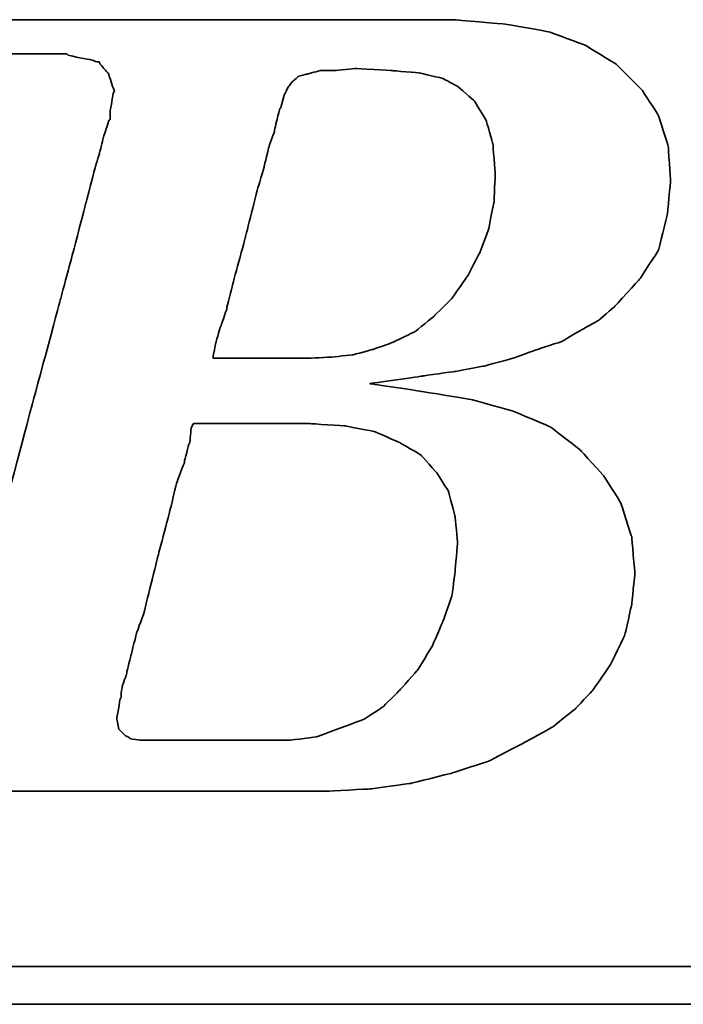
# Model space of a CAD drawing. Header units: millimetres. Extents: x -14 to 394, y 108 to 236.
# Tile 34 of 55: x 286.72 to 288.96, y 141.11 to 144.44. Entities that reach past the tile are written whole.
import ezdxf

# ---------------------------------------------------------------- set-up
doc = ezdxf.new("R2010")
doc.units = ezdxf.units.MM
doc.header["$LTSCALE"] = 0.15
doc.layers.add('DIM', color=4, linetype='CONTINUOUS')
doc.layers.add('layer 1', color=7, linetype='CONTINUOUS')

# ---------------------------------------------------------------- blocks, each defined once
blk = doc.blocks.new('TBI MOTION logo(完整正式版)')
at = {"layer": 'layer 1', "color": 22, "lineweight": 35}
for points, knots in [([(-64.65375, -6.86375), (-64.65375, -6.86375), (-64.84375, -7.29625), (-64.84375, -7.29625), (-64.84375, -7.29625), (-64.84375, -7.29625), (-64.86875, -7.34375), (-64.86875, -7.34375), (-64.86875, -7.34375), (-64.86875, -7.34375), (-64.86875, -7.36875), (-64.86875, -7.36875), (-64.86875, -7.36875), (-64.86875, -7.36875), (-65.15375, -7.65375), (-65.15375, -7.65375), (-65.15375, -7.65375), (-65.15375, -7.65375), (-65.17875, -7.65375), (-65.17875, -7.65375), (-65.17875, -7.65375), (-65.17875, -7.65375), (-65.20375, -7.67875), (-65.20375, -7.67875), (-65.20375, -7.67875), (-65.20375, -7.67875), (-65.58875, -7.87125), (-65.58875, -7.87125), (-65.58875, -7.87125), (-65.58875, -7.87125), (-65.63375, -7.87125), (-65.63375, -7.87125), (-65.63375, -7.87125), (-65.63375, -7.87125), (-65.65875, -7.89375), (-65.65875, -7.89375), (-65.65875, -7.89375), (-65.65875, -7.89375), (-66.09375, -7.94375), (-66.09375, -7.94375), (-66.09375, -7.94375), (-66.09375, -7.94375), (-66.11375, -7.94375), (-66.11375, -7.94375), (-66.11375, -7.94375), (-66.11375, -7.94375), (-66.16375, -7.94375), (-66.16375, -7.94375), (-66.16375, -7.94375), (-66.16375, -7.94375), (-66.30875, -7.94375), (-66.30875, -7.94375), (-66.30875, -7.94375), (-66.30875, -7.94375), (-66.69375, -7.94375), (-66.69375, -7.94375), (-66.69375, -7.94375), (-66.69375, -7.94375), (-67.07375, -7.94375), (-67.07375, -7.94375), (-67.07375, -7.94375), (-67.07375, -7.94375), (-67.12375, -7.94375), (-67.12375, -7.94375), (-67.12375, -7.94375), (-67.12375, -7.94375), (-67.12375, -7.96625), (-67.12375, -7.96625), (-67.12375, -7.96625), (-67.12375, -7.96625), (-67.14875, -7.99125), (-67.14875, -7.99125), (-67.14875, -7.99125), (-67.14875, -7.99125), (-67.24375, -8.34875), (-67.24375, -8.34875), (-67.24375, -8.34875), (-67.24375, -8.34875), (-67.31375, -8.68625), (-67.31375, -8.68625), (-67.31375, -8.68625), (-67.31375, -8.68625), (-67.26875, -8.68625), (-67.26875, -8.68625), (-67.26875, -8.68625), (-67.26875, -8.68625), (-67.07375, -8.68625), (-67.07375, -8.68625), (-67.07375, -8.68625), (-67.07375, -8.68625), (-66.54875, -8.68625), (-66.54875, -8.68625), (-66.54875, -8.68625), (-66.54875, -8.68625), (-65.82625, -8.68625), (-65.82625, -8.68625), (-65.82625, -8.68625), (-65.82625, -8.68625), (-65.01375, -8.68625), (-65.01375, -8.68625), (-65.01375, -8.68625), (-65.01375, -8.68625), (-64.05375, -8.68625), (-64.05375, -8.68625), (-64.05375, -8.68625), (-64.05375, -8.68625), (-62.08375, -8.68625), (-62.08375, -8.68625), (-62.08375, -8.68625), (-62.08375, -8.68625), (-60.06875, -8.68625), (-60.06875, -8.68625), (-60.06875, -8.68625), (-60.06875, -8.68625), (-59.10875, -8.68625), (-59.10875, -8.68625), (-59.10875, -8.68625), (-59.10875, -8.68625), (-58.29375, -8.68625), (-58.29375, -8.68625), (-58.29375, -8.68625), (-58.29375, -8.68625), (-57.57375, -8.68625), (-57.57375, -8.68625), (-57.57375, -8.68625), (-57.57375, -8.68625), (-57.04875, -8.68625), (-57.04875, -8.68625), (-57.04875, -8.68625), (-57.04875, -8.68625), (-56.85375, -8.68625), (-56.85375, -8.68625), (-56.85375, -8.68625), (-56.85375, -8.68625), (-56.70875, -8.68625), (-56.70875, -8.68625), (-56.70875, -8.68625), (-56.70875, -8.68625), (-56.61375, -8.68625), (-56.61375, -8.68625), (-56.61375, -8.68625), (-56.61375, -8.68625), (-56.56875, -8.68625), (-56.56875, -8.68625), (-56.56875, -8.68625), (-56.56875, -8.68625), (-55.65375, -8.63875), (-55.65375, -8.63875), (-55.65375, -8.63875), (-55.65375, -8.63875), (-54.76875, -8.51875), (-54.76875, -8.51875), (-54.76875, -8.51875), (-54.76875, -8.51875), (-53.90375, -8.30375), (-53.90375, -8.30375), (-53.90375, -8.30375), (-53.90375, -8.30375), (-53.08875, -8.03875), (-53.08875, -8.03875), (-53.08875, -8.03875), (-53.08875, -8.03875), (-52.34375, -7.65375), (-52.34375, -7.65375), (-52.34375, -7.65375), (-52.34375, -7.65375), (-51.69875, -7.29625), (-51.69875, -7.29625), (-51.69875, -7.29625), (-51.69875, -7.29625), (-51.21875, -6.91125), (-51.21875, -6.91125), (-51.21875, -6.91125), (-51.21875, -6.91125), (-50.83375, -6.50375), (-50.83375, -6.50375), (-50.83375, -6.50375), (-50.83375, -6.50375), (-50.44875, -5.94875), (-50.44875, -5.94875), (-50.44875, -5.94875), (-50.44875, -5.94875), (-50.13875, -5.30375), (-50.13875, -5.30375), (-50.13875, -5.30375), (-50.13875, -5.30375), (-49.99375, -4.65375), (-49.99375, -4.65375), (-49.99375, -4.65375), (-49.99375, -4.65375), (-49.92375, -3.98375), (-49.92375, -3.98375), (-49.92375, -3.98375), (-49.92375, -3.98375), (-49.99375, -3.19374), (-49.99375, -3.19374), (-49.99375, -3.19374), (-49.99375, -3.19374), (-50.23374, -2.44874), (-50.23374, -2.44874), (-50.23374, -2.44874), (-50.23374, -2.44874), (-50.59375, -1.87374), (-50.59375, -1.87374), (-50.59375, -1.87374), (-50.59375, -1.87374), (-51.09875, -1.31874), (-51.09875, -1.31874), (-51.09875, -1.31874), (-51.09875, -1.31874), (-51.74375, -0.81875), (-51.74375, -0.81875), (-51.74375, -0.81875), (-51.74375, -0.81875), (-52.53875, -0.48125), (-52.53875, -0.48125), (-52.53875, -0.48125), (-52.53875, -0.48125), (-53.47375, -0.21875), (-53.47375, -0.21875), (-53.47375, -0.21875), (-53.47375, -0.21875), (-54.52875, -0.04874), (-54.52875, -0.04874), (-54.52875, -0.04874), (-54.52875, -0.04874), (-55.65375, 0.12125), (-55.65375, 0.12125), (-55.65375, 0.12125), (-55.65375, 0.12125), (-54.50375, 0.28624), (-54.50375, 0.28624), (-54.50375, 0.28624), (-54.50375, 0.28624), (-53.83375, 0.38124), (-53.83375, 0.38124), (-53.83375, 0.38124), (-53.83375, 0.38124), (-53.18375, 0.50125), (-53.18375, 0.50125), (-53.18375, 0.50125), (-53.18375, 0.50125), (-52.55875, 0.66874), (-52.55875, 0.66874), (-52.55875, 0.66874), (-52.55875, 0.66874), (-52.03375, 0.86124), (-52.03375, 0.86124), (-52.03375, 0.86124), (-52.03375, 0.86124), (-51.50374, 1.03124), (-51.50374, 1.03124), (-51.50374, 1.03124), (-51.50374, 1.03124), (-51.09875, 1.27125), (-51.09875, 1.27125), (-51.09875, 1.27125), (-51.09875, 1.27125), (-50.71375, 1.48624), (-50.71375, 1.48624), (-50.71375, 1.48624), (-50.71375, 1.48624), (-50.37625, 1.77625), (-50.37625, 1.77625), (-50.37625, 1.77625), (-50.37625, 1.77625), (-49.82375, 2.37625), (-49.82375, 2.37625), (-49.82375, 2.37625), (-49.82375, 2.37625), (-49.41875, 2.99625), (-49.41875, 2.99625), (-49.41875, 2.99625), (-49.41875, 2.99625), (-49.22375, 3.76625), (-49.22375, 3.76625), (-49.22375, 3.76625), (-49.22375, 3.76625), (-49.15375, 4.50874), (-49.15375, 4.50874), (-49.15375, 4.50874), (-49.15375, 4.50874), (-49.20375, 5.25125), (-49.20375, 5.25125), (-49.20375, 5.25125), (-49.20375, 5.25125), (-49.41875, 5.92625), (-49.41875, 5.92625), (-49.41875, 5.92625), (-49.41875, 5.92625), (-49.77875, 6.47625), (-49.77875, 6.47625), (-49.77875, 6.47625), (-49.77875, 6.47625), (-50.33125, 7.02624), (-50.33125, 7.02624), (-50.33125, 7.02624), (-50.33125, 7.02624), (-51.00125, 7.43625), (-51.00125, 7.43625), (-51.00125, 7.43625), (-51.00125, 7.43625), (-51.79375, 7.72625), (-51.79375, 7.72625), (-51.79375, 7.72625), (-51.79375, 7.72625), (-52.72875, 7.89124), (-52.72875, 7.89124), (-52.72875, 7.89124), (-52.72875, 7.89124), (-53.83375, 7.98625), (-53.83375, 7.98625), (-53.83375, 7.98625), (-53.83375, 7.98625), (-53.92875, 7.98625), (-53.92875, 7.98625), (-53.92875, 7.98625), (-53.92875, 7.98625), (-54.26375, 7.98625), (-54.26375, 7.98625), (-54.26375, 7.98625), (-54.26375, 7.98625), (-54.74375, 7.98625), (-54.74375, 7.98625), (-54.74375, 7.98625), (-54.74375, 7.98625), (-55.36875, 7.98625), (-55.36875, 7.98625), (-55.36875, 7.98625), (-55.36875, 7.98625), (-56.13375, 7.98625), (-56.13375, 7.98625), (-56.13375, 7.98625), (-56.13375, 7.98625), (-56.94875, 7.98625), (-56.94875, 7.98625), (-56.94875, 7.98625), (-56.94875, 7.98625), (-58.77625, 7.98625), (-58.77625, 7.98625), (-58.77625, 7.98625), (-58.77625, 7.98625), (-60.59875, 7.98625), (-60.59875, 7.98625), (-60.59875, 7.98625), (-60.59875, 7.98625), (-61.41375, 7.98625), (-61.41375, 7.98625), (-61.41375, 7.98625), (-61.41375, 7.98625), (-62.17875, 7.98625), (-62.17875, 7.98625), (-62.17875, 7.98625), (-62.17875, 7.98625), (-62.80375, 7.98625), (-62.80375, 7.98625), (-62.80375, 7.98625), (-62.80375, 7.98625), (-63.30625, 7.98625), (-63.30625, 7.98625), (-63.30625, 7.98625), (-63.30625, 7.98625), (-63.57375, 7.98625), (-63.57375, 7.98625), (-63.57375, 7.98625), (-63.57375, 7.98625), (-63.57375, 7.96375), (-63.57375, 7.96375), (-63.57375, 7.96375), (-63.57375, 7.96375), (-63.59875, 7.94125), (-63.59875, 7.94125), (-63.59875, 7.94125), (-63.59875, 7.94125), (-63.69375, 7.55625), (-63.69375, 7.55625), (-63.69375, 7.55625), (-63.69375, 7.55625), (-63.76375, 7.24624), (-63.76375, 7.24624), (-63.76375, 7.24624), (-63.76375, 7.24624), (-63.23875, 7.24624), (-63.23875, 7.24624), (-63.23875, 7.24624), (-63.23875, 7.24624), (-62.75875, 7.24624), (-62.75875, 7.24624), (-62.75875, 7.24624), (-62.75875, 7.24624), (-62.61125, 7.24624), (-62.61125, 7.24624), (-62.61125, 7.24624), (-62.61125, 7.24624), (-62.56625, 7.24624), (-62.56625, 7.24624), (-62.56625, 7.24624), (-62.56625, 7.24624), (-62.22875, 7.24624), (-62.22875, 7.24624), (-62.22875, 7.24624), (-62.22875, 7.24624), (-62.20375, 7.24624), (-62.20375, 7.24624), (-62.20375, 7.24624), (-62.20375, 7.24624), (-62.17875, 7.21875), (-62.17875, 7.21875), (-62.17875, 7.21875), (-62.17875, 7.21875), (-61.96375, 7.17125), (-61.96375, 7.17125), (-61.96375, 7.17125), (-61.96375, 7.17125), (-61.72375, 7.12624), (-61.72375, 7.12624), (-61.72375, 7.12624), (-61.72375, 7.12624), (-61.70375, 7.12624), (-61.70375, 7.12624), (-61.70375, 7.12624), (-61.70375, 7.12624), (-61.55875, 7.07624), (-61.55875, 7.07624), (-61.55875, 7.07624), (-61.55875, 7.07624), (-61.50875, 7.07624), (-61.50875, 7.07624), (-61.50875, 7.07624), (-61.50875, 7.07624), (-61.48375, 7.02624), (-61.48375, 7.02624), (-61.48375, 7.02624), (-61.48375, 7.02624), (-61.31875, 6.83375), (-61.31875, 6.83375), (-61.31875, 6.83375), (-61.31875, 6.83375), (-61.29375, 6.81125), (-61.29375, 6.81125), (-61.29375, 6.81125), (-61.29375, 6.81125), (-61.29375, 6.78625), (-61.29375, 6.78625), (-61.29375, 6.78625), (-61.29375, 6.78625), (-61.19875, 6.50124), (-61.19875, 6.50124), (-61.19875, 6.50124), (-61.19875, 6.50124), (-61.17375, 6.45124), (-61.17375, 6.45124), (-61.17375, 6.45124), (-61.17375, 6.45124), (-61.19875, 6.40625), (-61.19875, 6.40625), (-61.19875, 6.40625), (-61.19875, 6.40625), (-61.26875, 5.99624), (-61.26875, 5.99624), (-61.26875, 5.99624), (-61.26875, 5.99624), (-61.26875, 5.85125), (-61.26875, 5.85125), (-61.26875, 5.85125), (-61.26875, 5.85125), (-61.26875, 5.82625), (-61.26875, 5.82625), (-61.26875, 5.82625), (-61.26875, 5.82625), (-61.29375, 5.80625), (-61.29375, 5.80625), (-61.29375, 5.80625), (-61.29375, 5.80625), (-61.34125, 5.66125), (-61.34125, 5.66125), (-61.34125, 5.66125), (-61.34125, 5.66125), (-61.41375, 5.44625), (-61.41375, 5.44625), (-61.41375, 5.44625), (-61.41375, 5.44625), (-61.48375, 5.15625), (-61.48375, 5.15625), (-61.48375, 5.15625), (-61.48375, 5.15625), (-61.58375, 4.82124), (-61.58375, 4.82124), (-61.58375, 4.82124), (-61.58375, 4.82124), (-61.79875, 4.00375), (-61.79875, 4.00375), (-61.79875, 4.00375), (-61.79875, 4.00375), (-62.05875, 2.99625), (-62.05875, 2.99625), (-62.05875, 2.99625), (-62.05875, 2.99625), (-62.34875, 1.91625), (-62.34875, 1.91625), (-62.34875, 1.91625), (-62.34875, 1.91625), (-62.97375, -0.41124), (-62.97375, -0.41124), (-62.97375, -0.41124), (-62.97375, -0.41124), (-63.59875, -2.75875), (-63.59875, -2.75875), (-63.59875, -2.75875), (-63.59875, -2.75875), (-63.88375, -3.86374), (-63.88375, -3.86374), (-63.88375, -3.86374), (-63.88375, -3.86374), (-64.14875, -4.82374), (-64.14875, -4.82374), (-64.14875, -4.82374), (-64.14875, -4.82374), (-64.36375, -5.64125), (-64.36375, -5.64125), (-64.36375, -5.64125), (-64.36375, -5.64125), (-64.43625, -5.97625), (-64.43625, -5.97625), (-64.43625, -5.97625), (-64.43625, -5.97625), (-64.50875, -6.28625), (-64.50875, -6.28625), (-64.50875, -6.28625), (-64.50875, -6.28625), (-64.50875, -6.30875), (-64.50875, -6.30875), (-64.50875, -6.30875), (-64.50875, -6.30875), (-64.57875, -6.50375), (-64.57875, -6.50375), (-64.57875, -6.50375), (-64.57875, -6.50375), (-64.62875, -6.69625), (-64.62875, -6.69625), (-64.62875, -6.69625), (-64.62875, -6.69625), (-64.62875, -6.76875), (-64.62875, -6.76875), (-64.62875, -6.76875), (-64.62875, -6.76875), (-64.62875, -6.81375), (-64.62875, -6.81375), (-64.62875, -6.81375), (-64.62875, -6.81375), (-64.62875, -6.83875), (-64.62875, -6.83875), (-64.62875, -6.83875), (-64.62875, -6.83875), (-64.65375, -6.86375), (-64.65375, -6.86375)], [0, 0, 0, 0, 0.00719424, 0.00719424, 0.00719424, 0.00719425, 0.01438849, 0.01438849, 0.01438849, 0.0143885, 0.02158273, 0.02158273, 0.02158273, 0.02158274, 0.02877698, 0.02877698, 0.02877698, 0.02877699, 0.03597122, 0.03597122, 0.03597122, 0.03597123, 0.04316547, 0.04316547, 0.04316547, 0.04316548, 0.05035971, 0.05035971, 0.05035971, 0.05035972, 0.05755396, 0.05755396, 0.05755396, 0.05755397, 0.0647482, 0.0647482, 0.0647482, 0.06474821, 0.07194245, 0.07194245, 0.07194245, 0.07194246, 0.07913669, 0.07913669, 0.07913669, 0.0791367, 0.08633094, 0.08633094, 0.08633094, 0.08633095, 0.09352518, 0.09352518, 0.09352518, 0.09352519, 0.10071942, 0.10071942, 0.10071942, 0.10071943, 0.10791367, 0.10791367, 0.10791367, 0.10791368, 0.11510791, 0.11510791, 0.11510791, 0.11510792, 0.12230216, 0.12230216, 0.12230216, 0.12230217, 0.1294964, 0.1294964, 0.1294964, 0.12949641, 0.13669065, 0.13669065, 0.13669065, 0.13669066, 0.14388489, 0.14388489, 0.14388489, 0.1438849, 0.15107914, 0.15107914, 0.15107914, 0.15107915, 0.15827338, 0.15827338, 0.15827338, 0.15827339, 0.16546763, 0.16546763, 0.16546763, 0.16546764, 0.17266187, 0.17266187, 0.17266187, 0.17266188, 0.17985612, 0.17985612, 0.17985612, 0.17985613, 0.18705036, 0.18705036, 0.18705036, 0.18705037, 0.1942446, 0.1942446, 0.1942446, 0.19424461, 0.20143885, 0.20143885, 0.20143885, 0.20143886, 0.20863309, 0.20863309, 0.20863309, 0.2086331, 0.21582734, 0.21582734, 0.21582734, 0.21582735, 0.22302158, 0.22302158, 0.22302158, 0.22302159, 0.23021583, 0.23021583, 0.23021583, 0.23021584, 0.23741007, 0.23741007, 0.23741007, 0.23741008, 0.24460432, 0.24460432, 0.24460432, 0.24460433, 0.25179856, 0.25179856, 0.25179856, 0.25179857, 0.25899281, 0.25899281, 0.25899281, 0.25899282, 0.26618705, 0.26618705, 0.26618705, 0.26618706, 0.27338129, 0.27338129, 0.27338129, 0.2733813, 0.28057554, 0.28057554, 0.28057554, 0.28057555, 0.28776978, 0.28776978, 0.28776978, 0.28776979, 0.29496403, 0.29496403, 0.29496403, 0.29496404, 0.30215827, 0.30215827, 0.30215827, 0.30215828, 0.30935252, 0.30935252, 0.30935252, 0.30935253, 0.31654676, 0.31654676, 0.31654676, 0.31654677, 0.32374101, 0.32374101, 0.32374101, 0.32374102, 0.33093525, 0.33093525, 0.33093525, 0.33093526, 0.3381295, 0.3381295, 0.3381295, 0.33812951, 0.34532374, 0.34532374, 0.34532374, 0.34532375, 0.35251799, 0.35251799, 0.35251799, 0.352518, 0.35971223, 0.35971223, 0.35971223, 0.35971224, 0.36690647, 0.36690647, 0.36690647, 0.36690648, 0.37410072, 0.37410072, 0.37410072, 0.37410073, 0.38129496, 0.38129496, 0.38129496, 0.38129497, 0.38848921, 0.38848921, 0.38848921, 0.38848922, 0.39568345, 0.39568345, 0.39568345, 0.39568346, 0.4028777, 0.4028777, 0.4028777, 0.40287771, 0.41007194, 0.41007194, 0.41007194, 0.41007195, 0.41726619, 0.41726619, 0.41726619, 0.4172662, 0.42446043, 0.42446043, 0.42446043, 0.42446044, 0.43165468, 0.43165468, 0.43165468, 0.43165469, 0.43884892, 0.43884892, 0.43884892, 0.43884893, 0.44604317, 0.44604317, 0.44604317, 0.44604318, 0.45323741, 0.45323741, 0.45323741, 0.45323742, 0.46043165, 0.46043165, 0.46043165, 0.46043166, 0.4676259, 0.4676259, 0.4676259, 0.46762591, 0.47482014, 0.47482014, 0.47482014, 0.47482015, 0.48201439, 0.48201439, 0.48201439, 0.4820144, 0.48920863, 0.48920863, 0.48920863, 0.48920864, 0.49640288, 0.49640288, 0.49640288, 0.49640289, 0.50359712, 0.50359712, 0.50359712, 0.50359713, 0.51079137, 0.51079137, 0.51079137, 0.51079138, 0.51798561, 0.51798561, 0.51798561, 0.51798562, 0.52517986, 0.52517986, 0.52517986, 0.52517987, 0.5323741, 0.5323741, 0.5323741, 0.53237411, 0.53956835, 0.53956835, 0.53956835, 0.53956836, 0.54676259, 0.54676259, 0.54676259, 0.5467626, 0.55395683, 0.55395683, 0.55395683, 0.55395684, 0.56115108, 0.56115108, 0.56115108, 0.56115109, 0.56834532, 0.56834532, 0.56834532, 0.56834533, 0.57553957, 0.57553957, 0.57553957, 0.57553958, 0.58273381, 0.58273381, 0.58273381, 0.58273382, 0.58992806, 0.58992806, 0.58992806, 0.58992807, 0.5971223, 0.5971223, 0.5971223, 0.59712231, 0.60431655, 0.60431655, 0.60431655, 0.60431656, 0.61151079, 0.61151079, 0.61151079, 0.6115108, 0.61870504, 0.61870504, 0.61870504, 0.61870505, 0.62589928, 0.62589928, 0.62589928, 0.62589929, 0.63309353, 0.63309353, 0.63309353, 0.63309354, 0.64028777, 0.64028777, 0.64028777, 0.64028778, 0.64748201, 0.64748201, 0.64748201, 0.64748202, 0.65467626, 0.65467626, 0.65467626, 0.65467627, 0.6618705, 0.6618705, 0.6618705, 0.66187051, 0.66906475, 0.66906475, 0.66906475, 0.66906476, 0.67625899, 0.67625899, 0.67625899, 0.676259, 0.68345324, 0.68345324, 0.68345324, 0.68345325, 0.69064748, 0.69064748, 0.69064748, 0.69064749, 0.69784173, 0.69784173, 0.69784173, 0.69784174, 0.70503597, 0.70503597, 0.70503597, 0.70503598, 0.71223022, 0.71223022, 0.71223022, 0.71223023, 0.71942446, 0.71942446, 0.71942446, 0.71942447, 0.72661871, 0.72661871, 0.72661871, 0.72661872, 0.73381295, 0.73381295, 0.73381295, 0.73381296, 0.74100719, 0.74100719, 0.74100719, 0.7410072, 0.74820144, 0.74820144, 0.74820144, 0.74820145, 0.75539568, 0.75539568, 0.75539568, 0.75539569, 0.76258993, 0.76258993, 0.76258993, 0.76258994, 0.76978417, 0.76978417, 0.76978417, 0.76978418, 0.77697842, 0.77697842, 0.77697842, 0.77697843, 0.78417266, 0.78417266, 0.78417266, 0.78417267, 0.79136691, 0.79136691, 0.79136691, 0.79136692, 0.79856115, 0.79856115, 0.79856115, 0.79856116, 0.8057554, 0.8057554, 0.8057554, 0.80575541, 0.81294964, 0.81294964, 0.81294964, 0.81294965, 0.82014388, 0.82014388, 0.82014388, 0.82014389, 0.82733813, 0.82733813, 0.82733813, 0.82733814, 0.83453237, 0.83453237, 0.83453237, 0.83453238, 0.84172662, 0.84172662, 0.84172662, 0.84172663, 0.84892086, 0.84892086, 0.84892086, 0.84892087, 0.85611511, 0.85611511, 0.85611511, 0.85611512, 0.86330935, 0.86330935, 0.86330935, 0.86330936, 0.8705036, 0.8705036, 0.8705036, 0.87050361, 0.87769784, 0.87769784, 0.87769784, 0.87769785, 0.88489209, 0.88489209, 0.88489209, 0.8848921, 0.89208633, 0.89208633, 0.89208633, 0.89208634, 0.89928058, 0.89928058, 0.89928058, 0.89928059, 0.90647482, 0.90647482, 0.90647482, 0.90647483, 0.91366906, 0.91366906, 0.91366906, 0.91366907, 0.92086331, 0.92086331, 0.92086331, 0.92086332, 0.92805755, 0.92805755, 0.92805755, 0.92805756, 0.9352518, 0.9352518, 0.9352518, 0.93525181, 0.94244604, 0.94244604, 0.94244604, 0.94244605, 0.94964029, 0.94964029, 0.94964029, 0.9496403, 0.95683453, 0.95683453, 0.95683453, 0.95683454, 0.96402878, 0.96402878, 0.96402878, 0.96402879, 0.97122302, 0.97122302, 0.97122302, 0.97122303, 0.97841727, 0.97841727, 0.97841727, 0.97841728, 0.98561151, 0.98561151, 0.98561151, 0.98561152, 0.99280576, 0.99280576, 0.99280576, 0.99280577, 1, 1, 1, 1]), ([(-57.50375, 6.35625), (-57.50375, 6.35625), (-57.57375, 6.11625), (-57.57375, 6.11625), (-57.57375, 6.11625), (-57.57375, 6.11625), (-57.57375, 6.09125), (-57.57375, 6.09125), (-57.57375, 6.09125), (-57.57375, 6.09125), (-57.59875, 6.06625), (-57.59875, 6.06625), (-57.59875, 6.06625), (-57.59875, 6.06625), (-57.64875, 5.87625), (-57.64875, 5.87625), (-57.64875, 5.87625), (-57.64875, 5.87625), (-57.71875, 5.58875), (-57.71875, 5.58875), (-57.71875, 5.58875), (-57.71875, 5.58875), (-57.71875, 5.56625), (-57.71875, 5.56625), (-57.71875, 5.56625), (-57.71875, 5.56625), (-57.83875, 5.23125), (-57.83875, 5.23125), (-57.83875, 5.23125), (-57.83875, 5.23125), (-57.93625, 4.82124), (-57.93625, 4.82124), (-57.93625, 4.82124), (-57.93625, 4.82124), (-57.93625, 4.79624), (-57.93625, 4.79624), (-57.93625, 4.79624), (-57.93625, 4.79624), (-58.07875, 4.34125), (-58.07875, 4.34125), (-58.07875, 4.34125), (-58.07875, 4.34125), (-58.34375, 3.28625), (-58.34375, 3.28625), (-58.34375, 3.28625), (-58.34375, 3.28625), (-58.62875, 2.23124), (-58.62875, 2.23124), (-58.62875, 2.23124), (-58.62875, 2.23124), (-58.74875, 1.75125), (-58.74875, 1.75125), (-58.74875, 1.75125), (-58.74875, 1.75125), (-58.74875, 1.72625), (-58.74875, 1.72625), (-58.74875, 1.72625), (-58.74875, 1.72625), (-58.89375, 1.31625), (-58.89375, 1.31625), (-58.89375, 1.31625), (-58.89375, 1.31625), (-58.98875, 0.98124), (-58.98875, 0.98124), (-58.98875, 0.98124), (-58.98875, 0.98124), (-59.03875, 0.71625), (-59.03875, 0.71625), (-59.03875, 0.71625), (-59.03875, 0.71625), (-59.03875, 0.66874), (-59.03875, 0.66874), (-59.03875, 0.66874), (-59.03875, 0.66874), (-58.91875, 0.66874), (-58.91875, 0.66874), (-58.91875, 0.66874), (-58.91875, 0.66874), (-58.53375, 0.66874), (-58.53375, 0.66874), (-58.53375, 0.66874), (-58.53375, 0.66874), (-58.10375, 0.66874), (-58.10375, 0.66874), (-58.10375, 0.66874), (-58.10375, 0.66874), (-57.66875, 0.66874), (-57.66875, 0.66874), (-57.66875, 0.66874), (-57.66875, 0.66874), (-57.33375, 0.66874), (-57.33375, 0.66874), (-57.33375, 0.66874), (-57.33375, 0.66874), (-57.09375, 0.66874), (-57.09375, 0.66874), (-57.09375, 0.66874), (-57.09375, 0.66874), (-56.99875, 0.66874), (-56.99875, 0.66874), (-56.99875, 0.66874), (-56.99875, 0.66874), (-56.49375, 0.69374), (-56.49375, 0.69374), (-56.49375, 0.69374), (-56.49375, 0.69374), (-56.01375, 0.74374), (-56.01375, 0.74374), (-56.01375, 0.74374), (-56.01375, 0.74374), (-55.58375, 0.86124), (-55.58375, 0.86124), (-55.58375, 0.86124), (-55.58375, 0.86124), (-55.17375, 1.00624), (-55.17375, 1.00624), (-55.17375, 1.00624), (-55.17375, 1.00624), (-54.67375, 1.24625), (-54.67375, 1.24625), (-54.67375, 1.24625), (-54.67375, 1.24625), (-54.26375, 1.58124), (-54.26375, 1.58124), (-54.26375, 1.58124), (-54.26375, 1.58124), (-53.87875, 1.96374), (-53.87875, 1.96374), (-53.87875, 1.96374), (-53.87875, 1.96374), (-53.54375, 2.44625), (-53.54375, 2.44625), (-53.54375, 2.44625), (-53.54375, 2.44625), (-53.27875, 2.95125), (-53.27875, 2.95125), (-53.27875, 2.95125), (-53.27875, 2.95125), (-53.08875, 3.45124), (-53.08875, 3.45124), (-53.08875, 3.45124), (-53.08875, 3.45124), (-52.96875, 4.05124), (-52.96875, 4.05124), (-52.96875, 4.05124), (-52.96875, 4.05124), (-52.94375, 4.65125), (-52.94375, 4.65125), (-52.94375, 4.65125), (-52.94375, 4.65125), (-52.99375, 5.30125), (-52.99375, 5.30125), (-52.99375, 5.30125), (-52.99375, 5.30125), (-53.13875, 5.80625), (-53.13875, 5.80625), (-53.13875, 5.80625), (-53.13875, 5.80625), (-53.39875, 6.23625), (-53.39875, 6.23625), (-53.39875, 6.23625), (-53.39875, 6.23625), (-53.75875, 6.54875), (-53.75875, 6.54875), (-53.75875, 6.54875), (-53.75875, 6.54875), (-54.07375, 6.71625), (-54.07375, 6.71625), (-54.07375, 6.71625), (-54.07375, 6.71625), (-54.57375, 6.83375), (-54.57375, 6.83375), (-54.57375, 6.83375), (-54.57375, 6.83375), (-55.17375, 6.88625), (-55.17375, 6.88625), (-55.17375, 6.88625), (-55.17375, 6.88625), (-55.96875, 6.93125), (-55.96875, 6.93125), (-55.96875, 6.93125), (-55.96875, 6.93125), (-56.39875, 6.88625), (-56.39875, 6.88625), (-56.39875, 6.88625), (-56.39875, 6.88625), (-56.42125, 6.88625), (-56.42125, 6.88625), (-56.42125, 6.88625), (-56.42125, 6.88625), (-56.73375, 6.88625), (-56.73375, 6.88625), (-56.73375, 6.88625), (-56.73375, 6.88625), (-56.99875, 6.81125), (-56.99875, 6.81125), (-56.99875, 6.81125), (-56.99875, 6.81125), (-57.02375, 6.81125), (-57.02375, 6.81125), (-57.02375, 6.81125), (-57.02375, 6.81125), (-57.18875, 6.76625), (-57.18875, 6.76625), (-57.18875, 6.76625), (-57.18875, 6.76625), (-57.30875, 6.66625), (-57.30875, 6.66625), (-57.30875, 6.66625), (-57.30875, 6.66625), (-57.40875, 6.54875), (-57.40875, 6.54875), (-57.40875, 6.54875), (-57.40875, 6.54875), (-57.50375, 6.35625), (-57.50375, 6.35625)], [0, 0, 0, 0, 0.01851852, 0.01851852, 0.01851852, 0.01851853, 0.03703704, 0.03703704, 0.03703704, 0.03703705, 0.05555556, 0.05555556, 0.05555556, 0.05555557, 0.07407407, 0.07407407, 0.07407407, 0.07407408, 0.09259259, 0.09259259, 0.09259259, 0.0925926, 0.11111111, 0.11111111, 0.11111111, 0.11111112, 0.12962963, 0.12962963, 0.12962963, 0.12962964, 0.14814815, 0.14814815, 0.14814815, 0.14814816, 0.16666667, 0.16666667, 0.16666667, 0.16666668, 0.18518519, 0.18518519, 0.18518519, 0.1851852, 0.2037037, 0.2037037, 0.2037037, 0.20370371, 0.22222222, 0.22222222, 0.22222222, 0.22222223, 0.24074074, 0.24074074, 0.24074074, 0.24074075, 0.25925926, 0.25925926, 0.25925926, 0.25925927, 0.27777778, 0.27777778, 0.27777778, 0.27777779, 0.2962963, 0.2962963, 0.2962963, 0.29629631, 0.31481481, 0.31481481, 0.31481481, 0.31481482, 0.33333333, 0.33333333, 0.33333333, 0.33333334, 0.35185185, 0.35185185, 0.35185185, 0.35185186, 0.37037037, 0.37037037, 0.37037037, 0.37037038, 0.38888889, 0.38888889, 0.38888889, 0.3888889, 0.40740741, 0.40740741, 0.40740741, 0.40740742, 0.42592593, 0.42592593, 0.42592593, 0.42592594, 0.44444444, 0.44444444, 0.44444444, 0.44444445, 0.46296296, 0.46296296, 0.46296296, 0.46296297, 0.48148148, 0.48148148, 0.48148148, 0.48148149, 0.5, 0.5, 0.5, 0.50000001, 0.51851852, 0.51851852, 0.51851852, 0.51851853, 0.53703704, 0.53703704, 0.53703704, 0.53703705, 0.55555556, 0.55555556, 0.55555556, 0.55555557, 0.57407407, 0.57407407, 0.57407407, 0.57407408, 0.59259259, 0.59259259, 0.59259259, 0.5925926, 0.61111111, 0.61111111, 0.61111111, 0.61111112, 0.62962963, 0.62962963, 0.62962963, 0.62962964, 0.64814815, 0.64814815, 0.64814815, 0.64814816, 0.66666667, 0.66666667, 0.66666667, 0.66666668, 0.68518519, 0.68518519, 0.68518519, 0.6851852, 0.7037037, 0.7037037, 0.7037037, 0.70370371, 0.72222222, 0.72222222, 0.72222222, 0.72222223, 0.74074074, 0.74074074, 0.74074074, 0.74074075, 0.75925926, 0.75925926, 0.75925926, 0.75925927, 0.77777778, 0.77777778, 0.77777778, 0.77777779, 0.7962963, 0.7962963, 0.7962963, 0.79629631, 0.81481481, 0.81481481, 0.81481481, 0.81481482, 0.83333333, 0.83333333, 0.83333333, 0.83333334, 0.85185185, 0.85185185, 0.85185185, 0.85185186, 0.87037037, 0.87037037, 0.87037037, 0.87037038, 0.88888889, 0.88888889, 0.88888889, 0.8888889, 0.90740741, 0.90740741, 0.90740741, 0.90740742, 0.92592593, 0.92592593, 0.92592593, 0.92592594, 0.94444444, 0.94444444, 0.94444444, 0.94444445, 0.96296296, 0.96296296, 0.96296296, 0.96296297, 0.98148148, 0.98148148, 0.98148148, 0.98148149, 1, 1, 1, 1]), ([(-61.03125, -6.57375), (-61.03125, -6.57375), (-61.03125, -6.67125), (-61.03125, -6.67125), (-61.03125, -6.67125), (-61.03125, -6.67125), (-61.05375, -6.69625), (-61.05375, -6.69625), (-61.05375, -6.69625), (-61.05375, -6.69625), (-61.12375, -7.12875), (-61.12375, -7.12875), (-61.12375, -7.12875), (-61.12375, -7.12875), (-61.07875, -7.34375), (-61.07875, -7.34375), (-61.07875, -7.34375), (-61.07875, -7.34375), (-60.93375, -7.48875), (-60.93375, -7.48875), (-60.93375, -7.48875), (-60.93375, -7.48875), (-60.81375, -7.55625), (-60.81375, -7.55625), (-60.81375, -7.55625), (-60.81375, -7.55625), (-60.62375, -7.58375), (-60.62375, -7.58375), (-60.62375, -7.58375), (-60.62375, -7.58375), (-60.30875, -7.58375), (-60.30875, -7.58375), (-60.30875, -7.58375), (-60.30875, -7.58375), (-59.97375, -7.58375), (-59.97375, -7.58375), (-59.97375, -7.58375), (-59.97375, -7.58375), (-59.87875, -7.58375), (-59.87875, -7.58375), (-59.87875, -7.58375), (-59.87875, -7.58375), (-59.63625, -7.58375), (-59.63625, -7.58375), (-59.63625, -7.58375), (-59.63625, -7.58375), (-58.96875, -7.58375), (-58.96875, -7.58375), (-58.96875, -7.58375), (-58.96875, -7.58375), (-58.29375, -7.58375), (-58.29375, -7.58375), (-58.29375, -7.58375), (-58.29375, -7.58375), (-58.05375, -7.58375), (-58.05375, -7.58375), (-58.05375, -7.58375), (-58.05375, -7.58375), (-57.98375, -7.58375), (-57.98375, -7.58375), (-57.98375, -7.58375), (-57.98375, -7.58375), (-57.35875, -7.58375), (-57.35875, -7.58375), (-57.35875, -7.58375), (-57.35875, -7.58375), (-56.78375, -7.50875), (-56.78375, -7.50875), (-56.78375, -7.50875), (-56.78375, -7.50875), (-56.27875, -7.31875), (-56.27875, -7.31875), (-56.27875, -7.31875), (-56.27875, -7.31875), (-55.77375, -7.12875), (-55.77375, -7.12875), (-55.77375, -7.12875), (-55.77375, -7.12875), (-55.36875, -6.86375), (-55.36875, -6.86375), (-55.36875, -6.86375), (-55.36875, -6.86375), (-55.00875, -6.50375), (-55.00875, -6.50375), (-55.00875, -6.50375), (-55.00875, -6.50375), (-54.62375, -6.06875), (-54.62375, -6.06875), (-54.62375, -6.06875), (-54.62375, -6.06875), (-54.31375, -5.56875), (-54.31375, -5.56875), (-54.31375, -5.56875), (-54.31375, -5.56875), (-54.07375, -5.01625), (-54.07375, -5.01625), (-54.07375, -5.01625), (-54.07375, -5.01625), (-53.87875, -4.46374), (-53.87875, -4.46374), (-53.87875, -4.46374), (-53.87875, -4.46374), (-53.80875, -3.91375), (-53.80875, -3.91375), (-53.80875, -3.91375), (-53.80875, -3.91375), (-53.75875, -3.31375), (-53.75875, -3.31375), (-53.75875, -3.31375), (-53.75875, -3.31375), (-53.80875, -2.75875), (-53.80875, -2.75875), (-53.80875, -2.75875), (-53.80875, -2.75875), (-53.95375, -2.20875), (-53.95375, -2.20875), (-53.95375, -2.20875), (-53.95375, -2.20875), (-54.19375, -1.82625), (-54.19375, -1.82625), (-54.19375, -1.82625), (-54.19375, -1.82625), (-54.55375, -1.41875), (-54.55375, -1.41875), (-54.55375, -1.41875), (-54.55375, -1.41875), (-55.00875, -1.15125), (-55.00875, -1.15125), (-55.00875, -1.15125), (-55.00875, -1.15125), (-55.56125, -0.91375), (-55.56125, -0.91375), (-55.56125, -0.91375), (-55.56125, -0.91375), (-56.18125, -0.79375), (-56.18125, -0.79375), (-56.18125, -0.79375), (-56.18125, -0.79375), (-56.94875, -0.74374), (-56.94875, -0.74374), (-56.94875, -0.74374), (-56.94875, -0.74374), (-56.99875, -0.74374), (-56.99875, -0.74374), (-56.99875, -0.74374), (-56.99875, -0.74374), (-57.09375, -0.74374), (-57.09375, -0.74374), (-57.09375, -0.74374), (-57.09375, -0.74374), (-57.38375, -0.74374), (-57.38375, -0.74374), (-57.38375, -0.74374), (-57.38375, -0.74374), (-57.76875, -0.74374), (-57.76875, -0.74374), (-57.76875, -0.74374), (-57.76875, -0.74374), (-58.24625, -0.74374), (-58.24625, -0.74374), (-58.24625, -0.74374), (-58.24625, -0.74374), (-58.72875, -0.74374), (-58.72875, -0.74374), (-58.72875, -0.74374), (-58.72875, -0.74374), (-59.20875, -0.74374), (-59.20875, -0.74374), (-59.20875, -0.74374), (-59.20875, -0.74374), (-59.46875, -0.74374), (-59.46875, -0.74374), (-59.46875, -0.74374), (-59.46875, -0.74374), (-59.51625, -0.83875), (-59.51625, -0.83875), (-59.51625, -0.83875), (-59.51625, -0.83875), (-59.54375, -1.15125), (-59.54375, -1.15125), (-59.54375, -1.15125), (-59.54375, -1.15125), (-59.56375, -1.17874), (-59.56375, -1.17874), (-59.56375, -1.17874), (-59.56375, -1.17874), (-59.66375, -1.55875), (-59.66375, -1.55875), (-59.66375, -1.55875), (-59.66375, -1.55875), (-59.66375, -1.58375), (-59.66375, -1.58375), (-59.66375, -1.58375), (-59.66375, -1.58375), (-59.82875, -2.01874), (-59.82875, -2.01874), (-59.82875, -2.01874), (-59.82875, -2.01874), (-59.94875, -2.52125), (-59.94875, -2.52125), (-59.94875, -2.52125), (-59.94875, -2.52125), (-60.23875, -3.62375), (-60.23875, -3.62375), (-60.23875, -3.62375), (-60.23875, -3.62375), (-60.52375, -4.77624), (-60.52375, -4.77624), (-60.52375, -4.77624), (-60.52375, -4.77624), (-60.52375, -4.79874), (-60.52375, -4.79874), (-60.52375, -4.79874), (-60.52375, -4.79874), (-60.69125, -5.25375), (-60.69125, -5.25375), (-60.69125, -5.25375), (-60.69125, -5.25375), (-60.81375, -5.73625), (-60.81375, -5.73625), (-60.81375, -5.73625), (-60.81375, -5.73625), (-60.90875, -6.11875), (-60.90875, -6.11875), (-60.90875, -6.11875), (-60.90875, -6.11875), (-60.90875, -6.14375), (-60.90875, -6.14375), (-60.90875, -6.14375), (-60.90875, -6.14375), (-61.00375, -6.40875), (-61.00375, -6.40875), (-61.00375, -6.40875), (-61.00375, -6.40875), (-61.03125, -6.57375), (-61.03125, -6.57375)], [0, 0, 0, 0, 0.01694915, 0.01694915, 0.01694915, 0.01694916, 0.03389831, 0.03389831, 0.03389831, 0.03389832, 0.05084746, 0.05084746, 0.05084746, 0.05084747, 0.06779661, 0.06779661, 0.06779661, 0.06779662, 0.08474576, 0.08474576, 0.08474576, 0.08474577, 0.10169492, 0.10169492, 0.10169492, 0.10169493, 0.11864407, 0.11864407, 0.11864407, 0.11864408, 0.13559322, 0.13559322, 0.13559322, 0.13559323, 0.15254237, 0.15254237, 0.15254237, 0.15254238, 0.16949153, 0.16949153, 0.16949153, 0.16949154, 0.18644068, 0.18644068, 0.18644068, 0.18644069, 0.20338983, 0.20338983, 0.20338983, 0.20338984, 0.22033898, 0.22033898, 0.22033898, 0.22033899, 0.23728814, 0.23728814, 0.23728814, 0.23728815, 0.25423729, 0.25423729, 0.25423729, 0.2542373, 0.27118644, 0.27118644, 0.27118644, 0.27118645, 0.28813559, 0.28813559, 0.28813559, 0.2881356, 0.30508475, 0.30508475, 0.30508475, 0.30508476, 0.3220339, 0.3220339, 0.3220339, 0.32203391, 0.33898305, 0.33898305, 0.33898305, 0.33898306, 0.3559322, 0.3559322, 0.3559322, 0.35593221, 0.37288136, 0.37288136, 0.37288136, 0.37288137, 0.38983051, 0.38983051, 0.38983051, 0.38983052, 0.40677966, 0.40677966, 0.40677966, 0.40677967, 0.42372881, 0.42372881, 0.42372881, 0.42372882, 0.44067797, 0.44067797, 0.44067797, 0.44067798, 0.45762712, 0.45762712, 0.45762712, 0.45762713, 0.47457627, 0.47457627, 0.47457627, 0.47457628, 0.49152542, 0.49152542, 0.49152542, 0.49152543, 0.50847458, 0.50847458, 0.50847458, 0.50847459, 0.52542373, 0.52542373, 0.52542373, 0.52542374, 0.54237288, 0.54237288, 0.54237288, 0.54237289, 0.55932203, 0.55932203, 0.55932203, 0.55932204, 0.57627119, 0.57627119, 0.57627119, 0.5762712, 0.59322034, 0.59322034, 0.59322034, 0.59322035, 0.61016949, 0.61016949, 0.61016949, 0.6101695, 0.62711864, 0.62711864, 0.62711864, 0.62711865, 0.6440678, 0.6440678, 0.6440678, 0.64406781, 0.66101695, 0.66101695, 0.66101695, 0.66101696, 0.6779661, 0.6779661, 0.6779661, 0.67796611, 0.69491525, 0.69491525, 0.69491525, 0.69491526, 0.71186441, 0.71186441, 0.71186441, 0.71186442, 0.72881356, 0.72881356, 0.72881356, 0.72881357, 0.74576271, 0.74576271, 0.74576271, 0.74576272, 0.76271186, 0.76271186, 0.76271186, 0.76271187, 0.77966102, 0.77966102, 0.77966102, 0.77966103, 0.79661017, 0.79661017, 0.79661017, 0.79661018, 0.81355932, 0.81355932, 0.81355932, 0.81355933, 0.83050847, 0.83050847, 0.83050847, 0.83050848, 0.84745763, 0.84745763, 0.84745763, 0.84745764, 0.86440678, 0.86440678, 0.86440678, 0.86440679, 0.88135593, 0.88135593, 0.88135593, 0.88135594, 0.89830508, 0.89830508, 0.89830508, 0.89830509, 0.91525424, 0.91525424, 0.91525424, 0.91525425, 0.93220339, 0.93220339, 0.93220339, 0.9322034, 0.94915254, 0.94915254, 0.94915254, 0.94915255, 0.96610169, 0.96610169, 0.96610169, 0.9661017, 0.98305085, 0.98305085, 0.98305085, 0.98305086, 1, 1, 1, 1]), ([(75.90875, -9.47875), (75.90875, -9.47875), (75.90875, -12.28625), (75.90875, -12.28625), (75.90875, -12.28625), (75.90875, -12.28625), (75.90875, -12.47875), (75.90875, -12.47875), (75.90875, -12.47875), (75.90875, -12.47875), (75.71625, -12.47875), (75.71625, -12.47875), (75.71625, -12.47875), (75.71625, -12.47875), (-88.32875, -12.47875), (-88.32875, -12.47875), (-88.32875, -12.47875), (-88.32875, -12.47875), (-88.32875, -13.29375), (-88.32875, -13.29375), (-88.32875, -13.29375), (-88.32875, -13.29375), (82.89125, -13.29375), (82.89125, -13.29375), (82.89125, -13.29375), (82.89125, -13.29375), (75.90875, -9.47875), (75.90875, -9.47875)], [0, 0, 0, 0, 0.14285714, 0.14285714, 0.14285714, 0.14285715, 0.28571429, 0.28571429, 0.28571429, 0.2857143, 0.42857143, 0.42857143, 0.42857143, 0.42857144, 0.57142857, 0.57142857, 0.57142857, 0.57142858, 0.71428571, 0.71428571, 0.71428571, 0.71428572, 0.85714286, 0.85714286, 0.85714286, 0.85714287, 1, 1, 1, 1])]:
    blk.add_open_spline(points, degree=3, knots=knots, dxfattribs=at)

msp = doc.modelspace()

# ---------------------------------------------------------------- block references
at = {"layer": 'DIM', "color": 7, "xscale": 0.1563722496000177, "yscale": 0.1563722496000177, "zscale": 0.1563722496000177}
msp.add_blockref('TBI MOTION logo(完整正式版)', (296.6016, 143.1874), dxfattribs=at)

doc.saveas('drawing.dxf')
